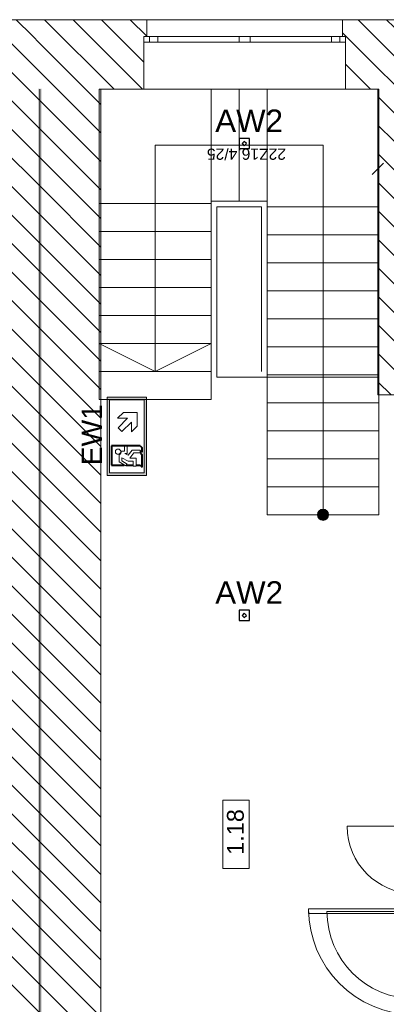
# Model space of a CAD drawing. Header units: millimetres. Extents: x -146116 to 602001, y -318793 to 100489.
# Tile 52 of 100: x 326729 to 330005, y -79541 to -70751. Entities that reach past the tile are written whole.
import ezdxf
from ezdxf.enums import TextEntityAlignment as Align

# ---------------------------------------------------------------- set-up
doc = ezdxf.new("R2010")
doc.units = ezdxf.units.MM
doc.header["$LTSCALE"] = 0.1
doc.header["$MEASUREMENT"] = 0
for name, color, linetype, lineweight in [('eks Rzut piętra I$0$Nowe_220-A Ściany_Nr_pióra__27', 8, 'Continuous', 25), ('eks Rzut piętra I$0$Nowe_320-W Umeblowanie_Nr_pióra__6', 8, 'Continuous', 13), ('eks Rzut piętra I$0$Nowe_Drzwi ARCHICAD_Nr_pióra__27', 8, 'Continuous', 25), ('eks Rzut piętra I$0$Nowe_Drzwi ARCHICAD_Nr_pióra__3', 8, 'Continuous', 13), ('eks Rzut piętra I$0$Nowe_Drzwi ARCHICAD_Nr_pióra__6', 8, 'Continuous', 13), ('eks Rzut piętra I$0$poziom_2 (1)_6_0_Nr_pióra__21_Nr_pióra__7', 8, 'Continuous', 18), ('eks Rzut piętra I$0$poziom_2 (1)_6_Drzwi ArchiCAD_Nr_pióra__81_Nr_pióra__6', 8, 'Continuous', 18), ('eks Rzut piętra I$0$poziom_2 (1)_6_Konstrukcja - Schody_Nr_pióra__81_Nr_pióra__6', 8, 'Continuous', 18), ('eks Rzut piętra I$0$poziom_2 (1)_6_Konstrukcja - Ściany zew_Nr_pióra__107_Nr_pióra__12', 8, 'Continuous', 18), ('eks Rzut piętra I$0$poziom_2 (1)_6_Konstrukcja - Ściany zew_Nr_pióra__27_Nr_pióra__7', 8, 'Continuous', 18), ('eks Rzut piętra I$0$poziom_2 (1)_6_Metryczki pomieszczeń ArchiCADa_Nr_pióra__6_Nr_pióra__5', 8, 'Continuous', 18), ('eks Rzut piętra I$0$poziom_2 (1)_6_Okna ArchiCADa_Nr_pióra__101_Nr_pióra__252', 8, 'Continuous', 18), ('eks Rzut piętra I$0$poziom_2 (1)_6_Okna ArchiCADa_Nr_pióra__27_Nr_pióra__7', 8, 'Continuous', 18), ('eks Rzut piętra I$0$poziom_2 (1)_6_Okna ArchiCADa_Nr_pióra__81_Nr_pióra__6', 8, 'Continuous', 18), ('Oświetlenie ewakuacyjne', 3, 'Continuous', 20)]:
    doc.layers.add(name, color=color, linetype=linetype, lineweight=lineweight)
for name, color, linetype in [('eks Rzut piętra I$0$Nowe_Drzwi ARCHICAD', 8, 'Continuous'), ('eks Rzut piętra I$0$poziom_2 (1)_6_2D - Ogólne_Nr_pióra__19', 8, 'Continuous'), ('eks Rzut piętra I$0$poziom_2 (1)_6_Konstrukcja - Schody', 8, 'Continuous'), ('LUXIONA', 92, 'Continuous'), ('REWIZJA_1', 6, 'Continuous')]:
    doc.layers.add(name, color=color, linetype=linetype)
doc.styles.add('ARIAL', font='arial.ttf')
doc.styles.add('eks Rzut piętra I$0$GENERATED_STYLE_1', font='arial.ttf')
doc.styles.add('Malanow_1_100', font='isocpeur.ttf')
pattern_1 = [(135, (247705.95, -72963.92), (127.2792, 127.2792), [])]

# ---------------------------------------------------------------- blocks, each defined once
blk = doc.blocks.new('eks Rzut piętra I$0$Drzwi 21')
at = {"layer": 'eks Rzut piętra I$0$Nowe_Drzwi ARCHICAD_Nr_pióra__27', "color": 7, "linetype": 'Continuous', "lineweight": 25}
for p, q in [((-500, 0), (-500, -115)), ((-500, 0), (-500, -115)), ((500, 0), (500, -115)), ((500, 0), (500, -115)), ((-500, -115), (-500, -250)), ((500, -115), (500, -250))]:
    blk.add_line(p, q, dxfattribs=at)
at = {"layer": 'eks Rzut piętra I$0$Nowe_Drzwi ARCHICAD_Nr_pióra__3', "color": 7, "linetype": 'Continuous', "lineweight": 13}
blk.add_arc((472, 0), 944, 90, 180, dxfattribs=at)
at = {"layer": 'eks Rzut piętra I$0$Nowe_Drzwi ARCHICAD_Nr_pióra__6', "color": 5, "linetype": 'Continuous', "lineweight": 13}
for p, q in [((432, 0), (432, 944)), ((432, 944), (472, 944)), ((472, 944), (472, 0)), ((-472, 0), (-500, 0)), ((-500, 0), (-500, -115)), ((-472, -40), (-472, 0)), ((472, 0), (432, 0)), ((500, 0), (472, 0)), ((472, 0), (472, -40)), ((500, -115), (500, 0)), ((-460, -40), (-472, -40)), ((-460, -115), (-460, -40)), ((472, -40), (460, -40)), ((460, -40), (460, -115)), ((-500, -115), (-460, -115)), ((460, -115), (500, -115))]:
    blk.add_line(p, q, dxfattribs=at)
blk = doc.blocks.new('eks Rzut piętra I')
at = {"layer": 'eks Rzut piętra I$0$poziom_2 (1)_6_2D - Ogólne_Nr_pióra__19', "linetype": 'Continuous', "lineweight": 0}
blk.add_hatch(color=256, dxfattribs=at).paths.add_polyline_path([(235153, -32790.9), (235120.1, -32790.9), (235120.1, -45242.2), (235153, -45242.2)])
at = {"layer": 'eks Rzut piętra I$0$poziom_2 (1)_6_Konstrukcja - Schody', "linetype": 'Continuous', "lineweight": 0}
blk.add_hatch(color=256, dxfattribs=at).paths.add_polyline_path([(237615.9, -36593.9), (237616.6, -36602.1), (237618.7, -36610.2), (237622, -36617.7), (237626.5, -36624.6), (237632.1, -36630.7), (237638.6, -36635.8), (237645.9, -36639.7), (237653.7, -36642.4), (237661.8, -36643.7), (237670.1, -36643.7), (237678.2, -36642.4), (237686, -36639.7), (237693.3, -36635.8), (237699.8, -36630.7), (237705.4, -36624.6), (237709.9, -36617.7), (237713.2, -36610.2), (237715.3, -36602.1), (237715.9, -36593.9), (237715.3, -36585.7), (237713.2, -36577.7), (237709.9, -36570.1), (237705.4, -36563.2), (237699.8, -36557.1), (237693.3, -36552.1), (237686, -36548.1), (237678.2, -36545.4), (237670.1, -36544.1), (237661.8, -36544.1), (237653.7, -36545.4), (237645.9, -36548.1), (237638.6, -36552.1), (237632.1, -36557.1), (237626.5, -36563.2), (237622, -36570.1), (237618.7, -36577.7), (237616.6, -36585.7)])
at = {"layer": 'eks Rzut piętra I$0$poziom_2 (1)_6_Konstrukcja - Ściany zew_Nr_pióra__107_Nr_pióra__12', "linetype": 'Continuous', "lineweight": 18}
h = blk.add_hatch(dxfattribs=at)
h.set_pattern_fill('BLOCZKI_CERAMICZNE_0006', color=256, angle=270, style=0, pattern_type=2)
h.set_pattern_definition(pattern_1)
h.paths.add_polyline_path([(231585.9, -32883.9), (234790.9, -32883.9), (235135.9, -32173.9), (231560.9, -32173.9), (231560.9, -32473.9), (231585.9, -32473.9)])
h = blk.add_hatch(dxfattribs=at)
h.set_pattern_fill('BLOCZKI_CERAMICZNE_0006', color=256, angle=270, style=0, pattern_type=2)
h.set_pattern_definition(pattern_1)
h.paths.add_polyline_path([(234790.9, -32883.9), (234790.9, -44533.9), (235135.9, -44533.9), (235135.9, -32173.9)])
h = blk.add_hatch(dxfattribs=at)
h.set_pattern_fill('BLOCZKI_CERAMICZNE_0006', color=256, angle=270, style=0, pattern_type=2)
h.set_pattern_definition(pattern_1)
h.paths.add_polyline_path([(236065.9, -32793.9), (236065.9, -32323.9), (236090.9, -32323.9), (236090.9, -32173.9), (235135.9, -32173.9), (235135.9, -32793.9)])
h = blk.add_hatch(dxfattribs=at)
h.set_pattern_fill('BLOCZKI_CERAMICZNE_0006', color=256, angle=270, style=0, pattern_type=2)
h.set_pattern_definition(pattern_1)
h.paths.add_polyline_path([(237865.9, -32793.9), (238155.9, -32793.9), (238155.9, -32173.9), (237840.9, -32173.9), (237840.9, -32323.9), (237865.9, -32323.9)])
h = blk.add_hatch(dxfattribs=at)
h.set_pattern_fill('BLOCZKI_CERAMICZNE_0006', color=256, angle=270, style=0, pattern_type=2)
h.set_pattern_definition(pattern_1)
h.paths.add_polyline_path([(238155.9, -32173.9), (238155.9, -35523.9), (238300.9, -35523.9), (238300.9, -32173.9)])
h = blk.add_hatch(dxfattribs=at)
h.set_pattern_fill('BLOCZKI_CERAMICZNE_0006', color=256, angle=270, style=0, pattern_type=2)
h.set_pattern_definition(pattern_1)
h.paths.add_polyline_path([(235135.9, -44873.9), (235680.9, -44873.9), (235680.9, -32793.9), (235135.9, -32793.9)])
at = {"layer": 'eks Rzut piętra I$0$Nowe_220-A Ściany_Nr_pióra__27', "linetype": 'Continuous', "lineweight": 18}
for p, q in [((235680.9, -33411.2), (235680.9, -33598.7)), ((238105.9, -33555), (238205.9, -33455)), ((235680.9, -35382), (235680.9, -35569.5))]:
    blk.add_line(p, q, dxfattribs=at)
at = {"layer": 'eks Rzut piętra I$0$poziom_2 (1)_6_0_Nr_pióra__21_Nr_pióra__7', "linetype": 'Continuous', "lineweight": 18, "flags": 128}
blk.add_lwpolyline([(238165.9, -35363.9), (236715.9, -35363.9), (236715.9, -33843.9), (237115.9, -33843.9), (237115.9, -35313.9)], dxfattribs=at)
at = {"layer": 'eks Rzut piętra I$0$poziom_2 (1)_6_Drzwi ArchiCAD_Nr_pióra__81_Nr_pióra__6', "linetype": 'Continuous', "lineweight": 18}
for p, q in [((238480.9, -39373.9), (237880.9, -39373.9)), ((238480.9, -40133.9), (237700.9, -40133.9))]:
    blk.add_line(p, q, dxfattribs=at)
for centre, radius in [((238480.9, -39373.9), 600), ((238480.9, -40133.9), 780)]:
    blk.add_arc(centre, radius, 180, 270, dxfattribs=at)
at = {"layer": 'eks Rzut piętra I$0$poziom_2 (1)_6_Konstrukcja - Schody_Nr_pióra__81_Nr_pióra__6', "linetype": 'Continuous', "lineweight": 18}
for p, q in [((238165.9, -32793.9), (235665.9, -32793.9)), ((235665.9, -32793.9), (235665.9, -35563.9)), ((236665.9, -32793.9), (236665.9, -33793.9)), ((236915.9, -32793.9), (236915.9, -33793.9)), ((237165.9, -32793.9), (237165.9, -33793.9)), ((238165.9, -36593.9), (238165.9, -32793.9)), ((237665.9, -33293.9), (236165.9, -33293.9)), ((236165.9, -33293.9), (236165.9, -35313.9)), ((237665.9, -36593.9), (237665.9, -33293.9)), ((235665.9, -33813.9), (236665.9, -33813.9)), ((237165.9, -33793.9), (236665.9, -33793.9)), ((236665.9, -33793.9), (236665.9, -35563.9)), ((237165.9, -36593.9), (237165.9, -33793.9)), ((238165.9, -33843.9), (237165.9, -33843.9)), ((235665.9, -34063.9), (236665.9, -34063.9)), ((238165.9, -34093.9), (237165.9, -34093.9)), ((235665.9, -34313.9), (236665.9, -34313.9)), ((238165.9, -34343.9), (237165.9, -34343.9)), ((235665.9, -34563.9), (236665.9, -34563.9)), ((238165.9, -34593.9), (237165.9, -34593.9)), ((235665.9, -34813.9), (236665.9, -34813.9)), ((238165.9, -34843.9), (237165.9, -34843.9)), ((235665.9, -35063.9), (236665.9, -35063.9)), ((236165.9, -35313.9), (235665.9, -35063.9)), ((236165.9, -35313.9), (236665.9, -35063.9)), ((238165.9, -35093.9), (237165.9, -35093.9)), ((235665.9, -35313.9), (236665.9, -35313.9)), ((238165.9, -35343.9), (237165.9, -35343.9)), ((235665.9, -35563.9), (236665.9, -35563.9)), ((235665.9, -35563.9), (236665.9, -35563.9)), ((238165.9, -35593.9), (237165.9, -35593.9)), ((238165.9, -35843.9), (237165.9, -35843.9)), ((238165.9, -36093.9), (237165.9, -36093.9)), ((238165.9, -36343.9), (237165.9, -36343.9)), ((238165.9, -36593.9), (237165.9, -36593.9)), ((238165.9, -36593.9), (237165.9, -36593.9))]:
    blk.add_line(p, q, dxfattribs=at)
blk.add_circle((237665.9, -36593.9), 50, dxfattribs=at)
at = {"layer": 'eks Rzut piętra I$0$poziom_2 (1)_6_Konstrukcja - Ściany zew_Nr_pióra__27_Nr_pióra__7', "linetype": 'Continuous', "lineweight": 18}
for p, q in [((236090.9, -32173.9), (236090.9, -32323.9)), ((237840.9, -32173.9), (237840.9, -32323.9)), ((236090.9, -32323.9), (236065.9, -32323.9)), ((236065.9, -32323.9), (236065.9, -32373.9)), ((237840.9, -32323.9), (237865.9, -32323.9)), ((237865.9, -32323.9), (237865.9, -32373.9)), ((236065.9, -32373.9), (236065.9, -32793.9)), ((237865.9, -32373.9), (237865.9, -32793.9))]:
    blk.add_line(p, q, dxfattribs=at)
at = {"layer": 'eks Rzut piętra I$0$poziom_2 (1)_6_Konstrukcja - Ściany zew_Nr_pióra__27_Nr_pióra__7', "linetype": 'Continuous', "lineweight": 18, "flags": 128}
for points in [[(235135.9, -32173.9), (231560.9, -32173.9)], [(236090.9, -32173.9), (235135.9, -32173.9)], [(238155.9, -32173.9), (237840.9, -32173.9)], [(238300.9, -32173.9), (238155.9, -32173.9)], [(235135.9, -32793.9), (235135.9, -44873.9)], [(235135.9, -44533.9), (235135.9, -32793.9)], [(235680.9, -32793.9), (236065.9, -32793.9)], [(235680.9, -44873.9), (235680.9, -32793.9)], [(237865.9, -32793.9), (238155.9, -32793.9)], [(238155.9, -32793.9), (238155.9, -35523.9)], [(238155.9, -35523.9), (238300.9, -35523.9)]]:
    blk.add_lwpolyline(points, dxfattribs=at)
at = {"layer": 'eks Rzut piętra I$0$poziom_2 (1)_6_Metryczki pomieszczeń ArchiCADa_Nr_pióra__6_Nr_pióra__5', "linetype": 'Continuous', "lineweight": 18}
for p, q in [((236770.2, -39752.1), (236770.2, -39142)), ((236770.2, -39142), (237005.9, -39142)), ((237005.9, -39142), (237005.9, -39752.1)), ((237005.9, -39752.1), (236770.2, -39752.1))]:
    blk.add_line(p, q, dxfattribs=at)
at = {"layer": 'eks Rzut piętra I$0$poziom_2 (1)_6_Okna ArchiCADa_Nr_pióra__101_Nr_pióra__252', "linetype": 'Continuous', "lineweight": 18}
for p, q in [((236190.9, -32323.9), (236065.9, -32323.9)), ((236190.9, -32373.9), (236190.9, -32323.9)), ((236965.9, -32323.9), (236915.9, -32323.9)), ((236915.9, -32323.9), (236915.9, -32373.9)), ((237015.9, -32323.9), (236965.9, -32323.9)), ((237015.9, -32373.9), (237015.9, -32323.9)), ((237865.9, -32323.9), (237740.9, -32323.9)), ((237740.9, -32323.9), (237740.9, -32373.9)), ((236065.9, -32373.9), (236190.9, -32373.9)), ((236915.9, -32373.9), (236965.9, -32373.9)), ((236965.9, -32373.9), (237015.9, -32373.9)), ((237740.9, -32373.9), (237865.9, -32373.9))]:
    blk.add_line(p, q, dxfattribs=at)
at = {"layer": 'eks Rzut piętra I$0$poziom_2 (1)_6_Okna ArchiCADa_Nr_pióra__27_Nr_pióra__7', "linetype": 'Continuous', "lineweight": 18}
for p, q in [((236065.9, -32323.9), (236065.9, -32373.9)), ((236090.9, -32323.9), (236065.9, -32323.9)), ((237840.9, -32323.9), (237865.9, -32323.9)), ((237865.9, -32323.9), (237865.9, -32373.9))]:
    blk.add_line(p, q, dxfattribs=at)
at = {"layer": 'eks Rzut piętra I$0$poziom_2 (1)_6_Okna ArchiCADa_Nr_pióra__81_Nr_pióra__6', "linetype": 'Continuous', "lineweight": 18}
for p, q in [((236090.9, -32173.9), (237840.9, -32173.9)), ((236115.9, -32323.9), (236115.9, -32373.9)), ((236915.9, -32323.9), (236190.9, -32323.9)), ((237740.9, -32323.9), (237015.9, -32323.9)), ((237815.9, -32323.9), (237815.9, -32373.9)), ((236190.9, -32373.9), (236915.9, -32373.9)), ((237015.9, -32373.9), (237740.9, -32373.9)), ((236065.9, -32793.9), (237865.9, -32793.9))]:
    blk.add_line(p, q, dxfattribs=at)
at = {"layer": 'eks Rzut piętra I$0$Nowe_Drzwi ARCHICAD', "linetype": 'Continuous', "lineweight": 13, "zscale": 1000, "rotation": 90}
blk.add_blockref('eks Rzut piętra I$0$Drzwi 21', (238480.9, -40583.9), dxfattribs=at)
at = {"layer": 'eks Rzut piętra I$0$Nowe_320-W Umeblowanie_Nr_pióra__6', "linetype": 'Continuous', "lineweight": 13, "style": 'eks Rzut piętra I$0$GENERATED_STYLE_1'}
blk.add_attdef('Hydrant', text='', height=120, rotation=180, dxfattribs=at).set_placement((238684.1, -61499.3), align=Align.MIDDLE_CENTER)
at = {"layer": 'eks Rzut piętra I$0$poziom_2 (1)_6_Konstrukcja - Schody_Nr_pióra__81_Nr_pióra__6', "linetype": 'Continuous', "lineweight": 18, "insert": (237335.1, -33365.4), "char_height": 100, "attachment_point": 4, "rotation": 180, "style": 'eks Rzut piętra I$0$GENERATED_STYLE_1'}
blk.add_mtext('\\A1;22Z16,4/25', dxfattribs=at)
at = {"layer": 'eks Rzut piętra I$0$poziom_2 (1)_6_Metryczki pomieszczeń ArchiCADa_Nr_pióra__6_Nr_pióra__5', "linetype": 'Continuous', "lineweight": 18, "insert": (236807.5, -39629.3), "char_height": 150, "attachment_point": 1, "rotation": 90, "style": 'eks Rzut piętra I$0$GENERATED_STYLE_1'}
blk.add_mtext('\\A1;1.18', dxfattribs=at)
blk = doc.blocks.new('SD')
at = {"layer": 'Oświetlenie ewakuacyjne', "linetype": 'ByBlock'}
h = blk.add_hatch(color=256, dxfattribs=at)
h.paths.add_polyline_path([(0, 35), (70, 35), (70, 0), (0, 0)])
h.paths.add_polyline_path([(2.46, 33.02), (67.54, 33.02), (67.54, 1.98), (2.46, 1.98)], flags=16)
at = {"layer": 'Oświetlenie ewakuacyjne', "lineweight": 40}
for p, q in [((43.61, 31.14), (60.69, 31.14)), ((43.61, 16.68), (43.61, 31.14)), ((60.69, 31.14), (60.69, 19.72)), ((60.69, 17.88), (60.69, 11.69)), ((43.61, 5.59), (43.61, 17.05)), ((60.69, 8.99), (60.69, 5.59)), ((43.61, 5.59), (45.42, 3.78)), ((49.04, 3.78), (45.42, 3.78)), ((47.67, 5.16), (49.04, 3.78)), ((50.23, 5.16), (51.61, 3.78)), ((62.49, 3.78), (51.61, 3.78)), ((60.69, 5.59), (62.49, 3.78))]:
    blk.add_line(p, q, dxfattribs=at)
at = {"layer": 'Oświetlenie ewakuacyjne'}
for p, q in [((18.85, 25.65), (13.68, 20.47)), ((13.68, 20.47), (13.68, 8.19)), ((18.85, 16.77), (18.85, 25.65)), ((18.85, 16.77), (27.33, 25.25)), ((30.75, 21.84), (22.26, 13.36)), ((27.33, 25.25), (30.75, 21.84)), ((48.18, 19.41), (43.61, 19.41)), ((48.19, 22.45), (48.18, 19.41)), ((50.29, 17.05), (50.3, 19.2)), ((50.3, 19.2), (51.85, 16.32)), ((57.92, 24.25), (51.41, 24.26)), ((57.15, 16.36), (54.13, 21.88)), ((54.13, 21.88), (56.83, 21.88)), ((56.83, 21.88), (59.74, 17.25)), ((61.48, 18.41), (57.92, 24.25)), ((59.74, 17.25), (61.48, 18.41)), ((22.26, 13.36), (31.14, 13.36)), ((31.14, 13.36), (25.96, 8.19)), ((43.61, 17.05), (50.29, 17.05)), ((51.85, 16.32), (47.23, 12.65)), ((47.23, 12.65), (47.23, 5.59)), ((49.8, 11.31), (54.43, 14.75)), ((49.8, 5.59), (49.8, 11.31)), ((54.43, 14.75), (54.42, 8.98)), ((54.42, 8.98), (61.7, 8.99)), ((57.15, 11.69), (57.15, 16.36)), ((61.7, 11.69), (57.15, 11.69)), ((61.7, 8.99), (61.7, 11.69)), ((25.96, 8.19), (13.68, 8.19)), ((47.23, 5.59), (49.8, 5.59)), ((47.67, 5.16), (50.23, 5.16))]:
    blk.add_line(p, q, dxfattribs=at)
for points in [[(0, 35), (70, 35), (70, 0), (0, 0)], [(2.46, 33.02), (67.54, 33.02), (67.54, 1.98), (2.46, 1.98)]]:
    blk.add_lwpolyline(points, close=True, dxfattribs=at)
blk.add_circle((48.72, 25.28), 2.34, dxfattribs=at)
blk.add_arc((48.72, 25.28), 2.88, 259.40031, 339.13959, dxfattribs=at)
blk = doc.blocks.new('*U47')
at = {"layer": 'Oświetlenie ewakuacyjne', "color": 1, "linetype": 'ByBlock', "xscale": -1}
blk.add_blockref('SD', (70, -0.01), dxfattribs=at)
at = {"layer": 'Oświetlenie ewakuacyjne', "insert": (9.21, 57.69), "char_height": 18, "attachment_point": 1, "style": 'Malanow_1_100'}
blk.add_mtext_dynamic_manual_height_columns('{\\fArial|b0|i0|c238|p34;EW1}', width=42.9792, gutter_width=669.53, heights=[0], dxfattribs=at)
blk = doc.blocks.new('LUXIONA - LVNO')
at = {"layer": 'LUXIONA', "color": 1, "lineweight": -2}
for p, q in [((9, 9), (0, 9)), ((0, 9), (0, 0)), ((9, 0), (9, 9)), ((0, 0), (9, 0))]:
    blk.add_line(p, q, dxfattribs=at)
blk.add_lwpolyline([(4.48, 6.3), (2.62, 4.45), (4.48, 2.6), (6.33, 4.45)], close=True, dxfattribs=at)
at = {"layer": 'LUXIONA', "color": 1, "style": 'ARIAL', "flags": 4}
for tag, p in [('TYP', (-13.79, 32.2, -23.7)), ('OBW', (-19.09, -28.02, -23.7))]:
    blk.add_attdef(tag, p, '', height=20, dxfattribs=at)

msp = doc.modelspace()

# ---------------------------------------------------------------- block references
at = {"layer": 'REWIZJA_1'}
msp.add_blockref('eks Rzut piętra I', (91773.1, -38577), dxfattribs=at)

# ---------------------------------------------------------------- next in the draw order: block references
at = {"layer": 'LUXIONA'}
ref = msp.add_blockref('LUXIONA - LVNO', (328690.9, -71901.9), dxfattribs=dict(at, xscale=10, yscale=10, zscale=10))
ref.add_attrib('TYP', 'AW2', (328476.1, -71752.9, -237), dxfattribs={"color": 1, "height": 200, "style": 'ARIAL'})
ref = msp.add_blockref('LUXIONA - LVNO', (328690.9, -76113.2), dxfattribs=dict(at, xscale=10, yscale=10, zscale=10))
ref.add_attrib('TYP', 'AW2', (328476.1, -75964.1, -237), dxfattribs={"color": 1, "height": 200, "style": 'ARIAL'})
at = {"layer": 'Oświetlenie ewakuacyjne', "linetype": 'ByBlock', "xscale": 10, "yscale": 10, "zscale": 10, "rotation": 90}
msp.add_blockref('*U47', (327860.4, -74820.2), dxfattribs=at)

doc.saveas('drawing.dxf')
